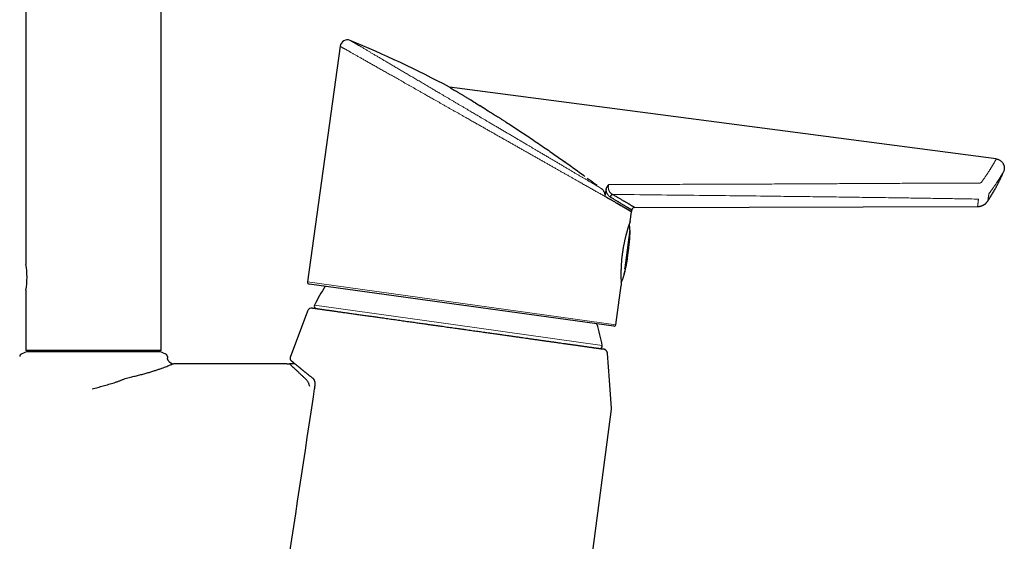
# Model space of a CAD drawing. Header units: millimetres. Extents: x 8 to 850, y 12 to 844.
# Tile 30 of 31: x 568 to 728, y 603 to 688. Entities that reach past the tile are written whole.
import ezdxf

# ---------------------------------------------------------------- set-up
doc = ezdxf.new("R2010")
doc.units = ezdxf.units.MM

msp = doc.modelspace()

# ---------------------------------------------------------------- linework, layer by layer
at = {"color": 7, "linetype": 'Continuous', "lineweight": 30}
for p, q in [((568.86, 795.11), (568.86, 648.16)), ((590.86, 634.16), (590.86, 795.11)), ((619.95, 683.59), (614.65, 645.3)), ((637.72, 676.94), (637.75, 676.93)), ((726.6, 665.28), (637.72, 676.94)), ((637.75, 676.93), (637.75, 676.93)), ((727.79, 663.21), (727.79, 663.21)), ((663.22, 659.07), (662.96, 659.21)), ((663.22, 659.07), (662.96, 659.21)), ((663.22, 659.07), (663.22, 659.07)), ((725.22, 658.45), (725.22, 658.45)), ((667.09, 655.15), (667.31, 656.72)), ((667.31, 656.72), (667.35, 656.99)), ((667.84, 657.42), (723.56, 657.56)), ((568.86, 643.96), (568.86, 634.16)), ((664.43, 638.11), (614.9, 644.96)), ((664.77, 638.36), (665.65, 644.75)), ((614.62, 640.55), (611.82, 633.02)), ((569.06, 634.02), (568.09, 633.57)), ((590.86, 634.16), (568.86, 634.16)), ((591.63, 633.57), (590.66, 634.02)), ((591.86, 633.21), (591.86, 632.92)), ((611.82, 633.02), (611.82, 633.01)), ((611.82, 633.01), (611.82, 633.02)), ((601.61, 632.02), (592.86, 632.02)), ((611.29, 632.02), (601.61, 632.02)), ((649.8, 516.38), (664.04, 624.65))]:
    msp.add_line(p, q, dxfattribs=at)
at = {"color": 8, "linetype": 'Continuous', "lineweight": 0}
for p, q in [((666.2, 647.6), (667.06, 653.79)), ((667.06, 652.88), (666.4, 648.12)), ((666.04, 651.29), (665.69, 648.75)), ((666.27, 647.21), (666.23, 646.94)), ((614.65, 645.3), (664.77, 638.36)), ((665.99, 646.07), (666.04, 646.41)), ((615.79, 641.55), (638.34, 638.37)), ((638.34, 638.37), (662.56, 634.96))]:
    msp.add_line(p, q, dxfattribs=at)
at = {"color": 7, "linetype": 'Continuous', "lineweight": 30, "flags": 128}
for points in [[(664.05, 624.75), (663.72, 629.37), (663.41, 633.68)], [(611.29, 632.02), (611.5, 632.02), (611.64, 632.02), (611.7, 632.02)]]:
    msp.add_lwpolyline(points, dxfattribs=at)
at = {"color": 7, "linetype": 'Continuous', "lineweight": 30}
for centre, radius, start, end in [((621.14, 683.43), 1.2, 67.5028, 172.1244), ((664.37, 658.98), 0.559, 102.7658, 166.4768), ((667.84, 656.92), 0.5, 90.2227, 172.0731), ((557.98, 646.06), 11.08, 349.0885, 10.921), ((614.94, 645.26), 0.3, 172.1162, 262.1162), ((638.12, 630.76), 24.8, 146.0781, 154.2021), ((615.37, 640.28), 0.8, 81.98, 159.6495), ((616.15, 641.38), 0.4, 154.2021, 261.98), ((638.12, 630.76), 24.8, 9.7579, 18.1543), ((664.47, 638.4), 0.3, 262.1162, 352.1162), ((662.17, 634.89), 0.4, 261.98, 9.7579)]:
    msp.add_arc(centre, radius, start, end, dxfattribs=at)
msp.add_ellipse((563.35, 534.09), major_axis=(150.35, -88.15), ratio=0.92388, start_param=1.617289, end_param=1.719655, dxfattribs=at)
at = {"color": 8, "linetype": 'Continuous', "lineweight": 0}
for points, knots in [([(663.9, 658.68), (663.85, 658.71), (663.72, 658.78), (663.51, 658.9), (663.28, 659.03), (663.05, 659.16), (662.81, 659.3), (662.57, 659.44), (662.32, 659.58), (662.06, 659.72), (661.8, 659.87), (661.53, 660.02), (661.26, 660.18), (660.98, 660.34), (660.7, 660.5), (660.41, 660.66), (660.12, 660.82), (659.82, 660.99), (659.52, 661.16), (659.21, 661.34), (658.93, 661.5), (658.66, 661.65), (658.42, 661.79), (658.18, 661.92), (657.87, 662.1), (657.5, 662.31), (657.05, 662.56), (656.59, 662.82), (656.13, 663.09), (655.66, 663.35), (655.19, 663.62), (654.7, 663.89), (654.22, 664.17), (653.72, 664.45), (653.23, 664.73), (652.72, 665.02), (652.22, 665.3), (651.7, 665.59), (651.19, 665.89), (650.67, 666.18), (650.15, 666.48), (649.63, 666.77), (649.11, 667.06), (648.6, 667.36), (648.08, 667.65), (647.55, 667.95), (647.03, 668.25), (646.5, 668.54), (645.97, 668.84), (645.44, 669.14), (644.91, 669.45), (644.37, 669.75), (643.84, 670.05), (643.31, 670.35), (642.77, 670.66), (642.24, 670.96), (641.77, 671.22), (641.37, 671.45), (641.04, 671.64), (640.71, 671.83), (640.34, 672.04), (639.94, 672.26), (639.49, 672.51), (639.06, 672.76), (638.62, 673.01), (638.18, 673.26), (637.74, 673.51), (637.31, 673.75), (636.88, 674), (636.45, 674.24), (636.02, 674.49), (635.59, 674.73), (635.2, 674.95), (634.85, 675.15), (634.53, 675.33), (634.22, 675.51), (633.86, 675.7), (633.48, 675.92), (633.05, 676.16), (632.63, 676.4), (632.22, 676.64), (631.81, 676.87), (631.4, 677.1), (630.99, 677.33), (630.59, 677.56), (630.19, 677.79), (629.8, 678.01), (629.41, 678.23), (629.03, 678.44), (628.65, 678.66), (628.28, 678.87), (627.91, 679.08), (627.56, 679.28), (627.22, 679.47), (626.89, 679.66), (626.57, 679.84), (626.25, 680.02), (625.94, 680.2), (625.63, 680.37), (625.33, 680.54), (625.04, 680.71), (624.75, 680.87), (624.47, 681.03), (624.2, 681.18), (623.93, 681.33), (623.67, 681.48), (623.42, 681.62), (623.18, 681.76), (622.94, 681.89), (622.72, 682.02), (622.5, 682.15), (622.29, 682.26), (622.09, 682.38), (621.9, 682.49), (621.71, 682.59), (621.53, 682.69), (621.37, 682.79), (621.21, 682.88), (621.06, 682.96), (620.92, 683.04), (620.78, 683.12), (620.66, 683.19), (620.55, 683.25), (620.44, 683.31), (620.35, 683.36), (620.26, 683.41), (620.19, 683.45), (620.12, 683.49), (620.07, 683.52), (620.03, 683.55), (619.99, 683.57), (619.97, 683.58), (619.95, 683.59), (619.95, 683.59), (619.95, 683.59)], [0, 0, 0, 0, 0.005214, 0.01179, 0.018366, 0.024942, 0.031536, 0.038132, 0.044726, 0.051337, 0.057949, 0.06456, 0.07119, 0.07782, 0.084449, 0.091094, 0.097739, 0.104384, 0.111047, 0.11771, 0.124373, 0.129381, 0.134389, 0.1394, 0.144411, 0.153383, 0.16236, 0.171353, 0.180346, 0.189357, 0.198369, 0.207399, 0.216429, 0.225476, 0.234524, 0.24359, 0.252657, 0.26174, 0.270824, 0.279923, 0.289026, 0.297875, 0.306727, 0.315594, 0.32446, 0.333342, 0.342224, 0.351123, 0.360021, 0.368935, 0.37785, 0.38678, 0.395711, 0.404657, 0.413603, 0.422564, 0.431528, 0.437103, 0.442679, 0.448258, 0.453837, 0.461293, 0.46875, 0.476207, 0.483684, 0.491162, 0.498639, 0.506138, 0.513637, 0.521136, 0.528656, 0.536177, 0.543698, 0.549353, 0.555008, 0.560667, 0.566327, 0.574091, 0.581856, 0.589622, 0.597386, 0.605195, 0.613006, 0.620818, 0.628627, 0.636485, 0.644344, 0.652203, 0.66006, 0.667968, 0.675878, 0.683788, 0.691695, 0.69912, 0.706546, 0.713971, 0.721396, 0.728866, 0.736337, 0.743808, 0.751278, 0.758796, 0.766316, 0.773835, 0.781353, 0.788921, 0.796492, 0.804062, 0.81163, 0.819077, 0.826526, 0.833974, 0.841421, 0.84892, 0.856421, 0.863922, 0.871422, 0.878976, 0.886532, 0.894088, 0.901643, 0.909254, 0.916868, 0.924482, 0.932094, 0.939695, 0.947298, 0.954901, 0.962502, 0.970164, 0.977827, 0.985491, 0.993153, 1, 1, 1, 1]), ([(621.6, 684.53), (621.6, 684.53), (621.6, 684.54), (621.6, 684.53), (621.61, 684.53), (621.62, 684.52), (621.64, 684.51), (621.66, 684.5), (621.69, 684.48), (621.73, 684.45), (621.78, 684.42), (621.84, 684.39), (621.91, 684.35), (621.98, 684.31), (622.05, 684.27), (622.12, 684.22), (622.21, 684.18), (622.3, 684.12), (622.42, 684.05), (622.55, 683.97), (622.7, 683.88), (622.86, 683.79), (623.02, 683.69), (623.2, 683.59), (623.38, 683.48), (623.58, 683.37), (623.78, 683.25), (624, 683.12), (624.22, 682.99), (624.44, 682.86), (624.65, 682.73), (624.86, 682.61), (625.07, 682.49), (625.28, 682.36), (625.5, 682.23), (625.73, 682.1), (625.96, 681.96), (626.2, 681.82), (626.44, 681.68), (626.69, 681.53), (626.94, 681.38), (627.2, 681.23), (627.47, 681.07), (627.74, 680.92), (628.01, 680.75), (628.29, 680.59), (628.57, 680.42), (628.86, 680.25), (629.16, 680.07), (629.47, 679.89), (629.78, 679.71), (630.1, 679.52), (630.42, 679.34), (630.74, 679.14), (631.07, 678.95), (631.4, 678.75), (631.74, 678.56), (632.08, 678.36), (632.42, 678.15), (632.77, 677.95), (633.12, 677.74), (633.48, 677.53), (633.84, 677.32), (634.2, 677.1), (634.57, 676.89), (634.91, 676.69), (635.23, 676.5), (635.53, 676.32), (635.82, 676.15), (636.16, 675.95), (636.53, 675.74), (636.93, 675.5), (637.34, 675.26), (637.75, 675.01), (638.16, 674.77), (638.57, 674.53), (638.99, 674.28), (639.41, 674.03), (639.83, 673.79), (640.25, 673.54), (640.68, 673.29), (641.07, 673.06), (641.43, 672.85), (641.75, 672.66), (642.07, 672.47), (642.42, 672.26), (642.79, 672.04), (643.2, 671.8), (643.6, 671.57), (644.05, 671.3), (644.54, 671.01), (645.08, 670.69), (645.62, 670.37), (646.16, 670.05), (646.7, 669.74), (647.24, 669.42), (647.78, 669.1), (648.32, 668.78), (648.86, 668.47), (649.39, 668.15), (649.93, 667.84), (650.41, 667.55), (650.85, 667.29), (651.24, 667.06), (651.63, 666.83), (652.07, 666.57), (652.54, 666.3), (653.05, 665.99), (653.56, 665.69), (654.06, 665.4), (654.56, 665.1), (655.06, 664.81), (655.55, 664.52), (656.03, 664.24), (656.51, 663.95), (656.99, 663.68), (657.45, 663.4), (657.9, 663.13), (658.34, 662.88), (658.76, 662.63), (659.17, 662.39), (659.56, 662.16), (659.96, 661.93), (660.33, 661.7), (660.7, 661.49), (661.05, 661.28), (661.39, 661.08), (661.73, 660.88), (662.05, 660.69), (662.26, 660.57), (662.36, 660.51)], [0, 0, 0, 0, 0.000021, 0.007087, 0.012334, 0.01758, 0.02283, 0.028081, 0.035104, 0.042127, 0.049149, 0.056197, 0.063245, 0.070293, 0.07648, 0.082667, 0.088861, 0.095056, 0.10334, 0.111624, 0.119908, 0.128232, 0.136557, 0.14488, 0.153227, 0.161575, 0.169921, 0.178307, 0.186693, 0.195079, 0.201939, 0.2088, 0.21566, 0.22254, 0.229422, 0.236302, 0.243206, 0.25011, 0.257014, 0.263937, 0.270862, 0.277785, 0.284731, 0.291678, 0.298624, 0.305589, 0.312555, 0.319521, 0.326707, 0.333894, 0.341081, 0.348288, 0.355495, 0.362702, 0.369931, 0.377162, 0.384391, 0.391641, 0.398891, 0.40614, 0.413412, 0.420684, 0.427956, 0.435247, 0.442538, 0.449829, 0.455628, 0.461428, 0.467231, 0.473034, 0.480793, 0.488553, 0.496311, 0.504092, 0.511874, 0.519655, 0.527461, 0.535267, 0.543073, 0.550901, 0.55873, 0.566558, 0.572445, 0.578331, 0.584222, 0.590113, 0.597464, 0.604814, 0.612172, 0.61953, 0.629376, 0.639223, 0.649068, 0.658957, 0.668848, 0.678737, 0.688666, 0.698597, 0.708527, 0.718502, 0.728478, 0.738453, 0.745898, 0.753342, 0.760796, 0.76825, 0.778226, 0.788204, 0.79818, 0.808205, 0.818231, 0.828256, 0.838328, 0.848401, 0.858472, 0.868597, 0.878723, 0.888848, 0.898455, 0.908068, 0.917501, 0.926934, 0.936388, 0.945841, 0.954915, 0.96399, 0.973083, 0.982177, 0.991086, 1, 1, 1, 1]), ([(724.23, 661.56), (724.28, 661.62), (724.36, 661.74), (724.49, 661.92), (724.61, 662.1), (724.73, 662.27), (724.85, 662.44), (724.96, 662.6), (725.06, 662.76), (725.16, 662.9), (725.25, 663.05), (725.34, 663.19), (725.43, 663.32), (725.52, 663.45), (725.6, 663.58), (725.68, 663.71), (725.75, 663.83), (725.82, 663.95), (725.89, 664.06), (725.96, 664.17), (726.02, 664.27), (726.08, 664.37), (726.14, 664.47), (726.19, 664.56), (726.24, 664.65), (726.29, 664.73), (726.33, 664.8), (726.37, 664.87), (726.41, 664.94), (726.44, 665), (726.47, 665.05), (726.5, 665.1), (726.52, 665.14), (726.54, 665.18), (726.56, 665.21), (726.58, 665.24), (726.59, 665.26), (726.6, 665.27), (726.6, 665.28), (726.6, 665.28), (726.6, 665.28), (726.6, 665.28)], [0, 0, 0, 0, 0.027823, 0.055656, 0.083522, 0.111388, 0.139297, 0.167207, 0.192791, 0.218375, 0.243995, 0.269614, 0.295338, 0.321061, 0.346821, 0.372582, 0.398476, 0.42437, 0.450304, 0.476238, 0.50228, 0.528323, 0.554407, 0.580492, 0.606471, 0.632461, 0.658412, 0.684362, 0.710358, 0.736353, 0.762404, 0.788456, 0.814553, 0.840651, 0.867091, 0.89353, 0.920019, 0.946507, 0.973245, 0.999995, 1, 1, 1, 1]), ([(727.79, 663.21), (727.79, 663.21), (727.79, 663.21), (727.78, 663.2), (727.78, 663.19), (727.77, 663.18), (727.76, 663.16), (727.74, 663.13), (727.72, 663.1), (727.71, 663.07), (727.68, 663.03), (727.66, 662.99), (727.63, 662.95), (727.6, 662.9), (727.57, 662.85), (727.54, 662.79), (727.5, 662.73), (727.46, 662.66), (727.42, 662.6), (727.37, 662.51), (727.3, 662.41), (727.22, 662.29), (727.14, 662.15), (727.05, 662.01), (726.96, 661.87), (726.86, 661.71), (726.75, 661.55), (726.64, 661.39), (726.53, 661.21), (726.4, 661.03), (726.28, 660.84), (726.13, 660.64), (725.97, 660.41), (725.79, 660.16), (725.61, 659.9), (725.48, 659.72), (725.41, 659.63)], [0, 0, 0, 0, 0.023255, 0.04652, 0.069723, 0.092927, 0.116168, 0.139409, 0.162449, 0.185489, 0.208565, 0.231641, 0.254481, 0.27732, 0.300193, 0.323067, 0.345795, 0.368524, 0.391284, 0.414045, 0.448401, 0.482757, 0.517217, 0.551677, 0.586238, 0.6208, 0.655458, 0.690116, 0.72487, 0.759624, 0.794469, 0.829315, 0.871928, 0.91458, 0.957271, 1, 1, 1, 1]), ([(663.61, 661.14), (663.6, 661.11), (663.58, 661.04), (663.56, 660.95), (663.55, 660.85), (663.54, 660.76), (663.54, 660.67), (663.54, 660.59), (663.55, 660.51), (663.56, 660.42), (663.59, 660.32), (663.61, 660.23), (663.65, 660.13), (663.7, 660.04), (663.75, 659.95), (663.81, 659.87), (663.88, 659.78), (663.96, 659.71), (664.05, 659.63), (664.14, 659.57), (664.21, 659.54), (664.24, 659.53)], [0, 0, 0, 0, 0.045649, 0.09168, 0.131502, 0.171614, 0.212664, 0.254044, 0.281769, 0.328719, 0.376103, 0.424753, 0.473789, 0.531158, 0.589, 0.64814, 0.707651, 0.779586, 0.852012, 0.925803, 1, 1, 1, 1]), ([(663.61, 661.14), (664.85, 661.14), (667.31, 661.14), (671.01, 661.15), (674.71, 661.16), (678.12, 661.17), (681.24, 661.18), (684.56, 661.19), (688.1, 661.21), (691.77, 661.22), (695.02, 661.24), (698.1, 661.26), (701.08, 661.27), (704.02, 661.29), (706.93, 661.31), (709.85, 661.32), (712.75, 661.33), (715.61, 661.34), (718.4, 661.35), (721.13, 661.36), (722.91, 661.36), (723.81, 661.36)], [0, 0, 0, 0, 0.061369, 0.122737, 0.184106, 0.245475, 0.292605, 0.339735, 0.410431, 0.469345, 0.522369, 0.572448, 0.622527, 0.670812, 0.719096, 0.767753, 0.816409, 0.863595, 0.910781, 0.955391, 1, 1, 1, 1]), ([(723.81, 661.36), (723.81, 661.36), (723.84, 661.36), (723.89, 661.36), (723.95, 661.37), (724, 661.39), (724.06, 661.41), (724.11, 661.44), (724.15, 661.47), (724.19, 661.51), (724.22, 661.54), (724.23, 661.56)], [0, 0, 0, 0, 0.031128, 0.15302, 0.278715, 0.325404, 0.473614, 0.625935, 0.718332, 0.810744, 1, 1, 1, 1]), ([(663.82, 659.11), (663.79, 659.13), (663.74, 659.17), (663.67, 659.23), (663.61, 659.28), (663.56, 659.34), (663.52, 659.4), (663.46, 659.47), (663.41, 659.56), (663.35, 659.67), (663.3, 659.79), (663.26, 659.91), (663.23, 660.02), (663.21, 660.11), (663.19, 660.21), (663.18, 660.28), (663.17, 660.31)], [0, 0, 0, 0, 0.103277, 0.181585, 0.241284, 0.300983, 0.360564, 0.420144, 0.505985, 0.592337, 0.680432, 0.769195, 0.826555, 0.88425, 0.941943, 1, 1, 1, 1]), ([(723.71, 658.76), (722.77, 658.78), (720.88, 658.81), (718.05, 658.86), (715.22, 658.9), (712.07, 658.95), (708.6, 659), (704.82, 659.05), (701.04, 659.1), (697.26, 659.15), (693.48, 659.19), (689.06, 659.25), (684.02, 659.31), (677.89, 659.37), (671.29, 659.45), (666.59, 659.5), (664.24, 659.53)], [0, 0, 0, 0, 0.047689, 0.095379, 0.143069, 0.190759, 0.254359, 0.317959, 0.381559, 0.445138, 0.508717, 0.572295, 0.667666, 0.763037, 0.881518, 1, 1, 1, 1]), ([(725.41, 659.63), (725.4, 659.59), (725.39, 659.51), (725.37, 659.4), (725.36, 659.29), (725.34, 659.18), (725.32, 659.06), (725.3, 658.94), (725.29, 658.84), (725.27, 658.74), (725.26, 658.67), (725.25, 658.6), (725.24, 658.54), (725.23, 658.5), (725.23, 658.47), (725.22, 658.45), (725.22, 658.45), (725.22, 658.45)], [0, 0, 0, 0, 0.051243, 0.102485, 0.153767, 0.20505, 0.277653, 0.350273, 0.422901, 0.495524, 0.568129, 0.640723, 0.713333, 0.785949, 0.85856, 0.931155, 1, 1, 1, 1]), ([(723.56, 657.56), (723.56, 657.56), (723.56, 657.56), (723.57, 657.57), (723.57, 657.59), (723.57, 657.62), (723.58, 657.65), (723.58, 657.7), (723.59, 657.76), (723.6, 657.82), (723.61, 657.9), (723.62, 657.98), (723.63, 658.07), (723.64, 658.17), (723.66, 658.29), (723.68, 658.43), (723.69, 658.59), (723.71, 658.71), (723.71, 658.76)], [0, 0, 0, 0, 0.0283491, 0.092869, 0.1573889, 0.2219652, 0.2865414, 0.348751, 0.4109605, 0.473223, 0.5354854, 0.5962989, 0.6571125, 0.71798, 0.7788475, 0.8525379, 0.926255, 1, 1, 1, 1]), ([(666.04, 646.41), (666.04, 646.42), (666.04, 646.43), (666.05, 646.46), (666.05, 646.49), (666.06, 646.53), (666.07, 646.57), (666.08, 646.61), (666.09, 646.65), (666.11, 646.7), (666.12, 646.75), (666.13, 646.79), (666.14, 646.82), (666.15, 646.85), (666.16, 646.9), (666.17, 646.94), (666.18, 646.97), (666.19, 647), (666.2, 647.03), (666.21, 647.07), (666.22, 647.09), (666.22, 647.12), (666.23, 647.15), (666.24, 647.17), (666.25, 647.19), (666.25, 647.2), (666.26, 647.22), (666.26, 647.24), (666.27, 647.24), (666.27, 647.25), (666.27, 647.25), (666.28, 647.24), (666.27, 647.23), (666.27, 647.21), (666.27, 647.21)], [0, 0, 0, 0, 0.034704, 0.052198, 0.105878, 0.140582, 0.175285, 0.211752, 0.246691, 0.28163, 0.318325, 0.353675, 0.371492, 0.389038, 0.426177, 0.461799, 0.479755, 0.497435, 0.534883, 0.570538, 0.588511, 0.606207, 0.643709, 0.679201, 0.697093, 0.714708, 0.752048, 0.787293, 0.822539, 0.859618, 0.894632, 0.929647, 0.966476, 1, 1, 1, 1]), ([(666.4, 648.12), (666.4, 648.11), (666.39, 648.09), (666.39, 648.04), (666.38, 648), (666.37, 647.94), (666.36, 647.89), (666.35, 647.84), (666.34, 647.8), (666.33, 647.75), (666.32, 647.7), (666.3, 647.65), (666.29, 647.61), (666.28, 647.57), (666.27, 647.54), (666.26, 647.52), (666.26, 647.5), (666.25, 647.48), (666.24, 647.46), (666.23, 647.45), (666.23, 647.44), (666.22, 647.43), (666.21, 647.42), (666.21, 647.42), (666.2, 647.42), (666.2, 647.42), (666.2, 647.43), (666.2, 647.44), (666.19, 647.45), (666.19, 647.47), (666.19, 647.5), (666.2, 647.53), (666.2, 647.56), (666.2, 647.59), (666.2, 647.6)], [0, 0, 0, 0, 0.034865, 0.05244, 0.106362, 0.141227, 0.176092, 0.212742, 0.247694, 0.282647, 0.319377, 0.354536, 0.389695, 0.426637, 0.462044, 0.47989, 0.497465, 0.534672, 0.570284, 0.588234, 0.60591, 0.643346, 0.679008, 0.696984, 0.714684, 0.752196, 0.787669, 0.805551, 0.823156, 0.86049, 0.895572, 0.930654, 0.967578, 1, 1, 1, 1])]:
    msp.add_open_spline(points, degree=3, knots=knots, dxfattribs=at)
at = {"color": 7, "linetype": 'Continuous', "lineweight": 30}
for points, knots in [([(637.75, 676.93), (637.75, 676.93), (637.76, 676.92), (637.77, 676.92), (637.79, 676.91), (637.79, 676.9)], [0, 0, 0, 0, 0.175558, 0.587627, 1, 1, 1, 1]), ([(637.81, 676.89), (637.82, 676.89), (637.86, 676.86), (638.02, 676.76), (638.3, 676.6), (638.64, 676.39), (639.01, 676.17), (639.4, 675.94), (639.74, 675.74), (639.99, 675.58), (640.16, 675.49), (640.33, 675.38), (640.5, 675.28), (640.68, 675.17), (640.87, 675.06), (641.28, 674.81), (641.96, 674.39), (642.95, 673.78), (643.76, 673.28), (644.36, 672.9), (644.7, 672.69), (645.05, 672.47), (645.41, 672.24), (645.78, 672.01), (646.15, 671.77), (646.53, 671.52), (647.1, 671.16), (647.87, 670.66), (648.84, 670.03), (649.85, 669.36), (650.88, 668.68), (651.94, 667.96), (653, 667.24), (654.33, 666.33), (655.92, 665.21), (657.83, 663.86), (659.1, 662.92), (659.75, 662.45)], [0, 0, 0, 0, 0.009692, 0.039294, 0.069209, 0.099818, 0.123342, 0.147587, 0.172677, 0.181337, 0.190109, 0.198998, 0.208006, 0.217138, 0.226397, 0.235786, 0.278213, 0.322765, 0.369646, 0.383932, 0.398439, 0.413172, 0.428134, 0.443329, 0.45876, 0.47443, 0.490342, 0.528628, 0.567806, 0.60791, 0.648973, 0.691024, 0.734091, 0.774555, 0.847922, 0.923039, 1, 1, 1, 1]), ([(637.84, 676.87), (637.84, 676.87), (637.87, 676.85), (638.02, 676.76), (638.3, 676.6), (638.64, 676.39), (639.01, 676.17), (639.4, 675.94), (639.74, 675.74), (639.99, 675.58), (640.16, 675.49), (640.33, 675.38), (640.5, 675.28), (640.68, 675.17), (640.87, 675.06), (641.03, 674.96), (641.14, 674.89), (641.19, 674.86)], [0, 0, 0, 0, 0.002314, 0.129443, 0.257917, 0.389368, 0.490395, 0.594517, 0.702265, 0.739456, 0.777129, 0.815302, 0.85399, 0.893208, 0.932972, 0.973293, 1, 1, 1, 1]), ([(641.82, 674.47), (641.87, 674.45), (642.22, 674.23), (642.95, 673.78), (643.76, 673.28), (644.36, 672.9), (644.7, 672.69), (645.05, 672.47), (645.41, 672.24), (645.78, 672.01), (646.15, 671.77), (646.53, 671.52), (647.1, 671.16), (647.87, 670.66), (648.84, 670.03), (649.85, 669.36), (650.88, 668.68), (651.94, 667.96), (653, 667.24), (654.33, 666.33), (655.56, 665.47), (656.44, 664.84), (656.71, 664.65)], [0, 0, 0, 0, 0.009884, 0.083249, 0.16045, 0.183975, 0.207864, 0.232125, 0.256764, 0.281786, 0.307196, 0.333, 0.359204, 0.42225, 0.486766, 0.552807, 0.620426, 0.689673, 0.760593, 0.827226, 0.948042, 1, 1, 1, 1]), ([(725.22, 658.45), (725.28, 658.54), (725.46, 658.81), (725.75, 659.27), (726.08, 659.82), (726.41, 660.38), (726.71, 660.95), (727.01, 661.51), (727.28, 662.08), (727.55, 662.65), (727.71, 663.03), (727.79, 663.21)], [0, 0, 0, 0, 0.059976, 0.179255, 0.298615, 0.418027, 0.53746, 0.654754, 0.772012, 0.889206, 1, 1, 1, 1]), ([(660.12, 662.18), (660.22, 662.11), (660.53, 661.88), (661.06, 661.48), (661.49, 661.16), (661.71, 661)], [0, 0, 0, 0, 0.176716, 0.588275, 1, 1, 1, 1]), ([(660.12, 662.18), (660.22, 662.11), (660.53, 661.88), (661.06, 661.48), (661.49, 661.16), (661.71, 661)], [0, 0, 0, 0, 0.176715, 0.588275, 1, 1, 1, 1]), ([(663.17, 660.31), (663.18, 660.35), (663.2, 660.43), (663.24, 660.55), (663.29, 660.67), (663.35, 660.77), (663.41, 660.87), (663.47, 660.96), (663.54, 661.05), (663.59, 661.11), (663.61, 661.14), (663.61, 661.14)], [0, 0, 0, 0, 0.129981, 0.259975, 0.393459, 0.526959, 0.642353, 0.757759, 0.874485, 0.991222, 1, 1, 1, 1]), ([(662.36, 660.51), (662.4, 660.48), (662.48, 660.41), (662.59, 660.3), (662.69, 660.19), (662.77, 660.08), (662.83, 659.97), (662.88, 659.87), (662.92, 659.77), (662.95, 659.66), (662.97, 659.55), (662.98, 659.43), (662.98, 659.32), (662.97, 659.25), (662.96, 659.21)], [0, 0, 0, 0, 0.1017122, 0.203826, 0.3058529, 0.4074462, 0.4791273, 0.551037, 0.622899, 0.6945148, 0.7748563, 0.8554152, 0.9356972, 1, 1, 1, 1]), ([(662.36, 660.51), (662.4, 660.48), (662.48, 660.41), (662.59, 660.3), (662.69, 660.19), (662.77, 660.08), (662.83, 659.97), (662.88, 659.87), (662.92, 659.77), (662.95, 659.66), (662.97, 659.55), (662.98, 659.43), (662.98, 659.32), (662.97, 659.25), (662.96, 659.21)], [0, 0, 0, 0, 0.1017122, 0.203826, 0.3058529, 0.4074462, 0.4791273, 0.551037, 0.622899, 0.6945148, 0.7748563, 0.8554152, 0.9356972, 1, 1, 1, 1]), ([(663.17, 660.31), (663.14, 660.13), (663.07, 659.76), (663, 659.4), (662.96, 659.21)], [0, 0, 0, 0, 0.4999956, 1, 1, 1, 1]), ([(664.24, 659.53), (664.33, 659.48), (664.5, 659.38), (664.74, 659.24), (664.97, 659.1), (665.2, 658.97), (665.41, 658.84), (665.62, 658.72), (665.83, 658.6), (666, 658.5), (666.15, 658.41), (666.29, 658.33), (666.42, 658.26), (666.55, 658.18), (666.69, 658.09), (666.84, 658.01), (666.98, 657.93), (667.11, 657.85), (667.22, 657.78), (667.33, 657.72), (667.43, 657.66), (667.52, 657.61), (667.59, 657.57), (667.66, 657.53), (667.72, 657.49), (667.76, 657.47), (667.8, 657.45), (667.83, 657.43), (667.84, 657.42), (667.84, 657.42), (667.84, 657.42)], [0, 0, 0, 0, 0.036758, 0.073517, 0.110341, 0.147165, 0.184057, 0.220948, 0.257908, 0.294869, 0.322567, 0.350265, 0.377993, 0.405721, 0.442822, 0.479928, 0.517029, 0.554297, 0.591569, 0.628836, 0.66626, 0.703689, 0.741112, 0.778711, 0.816315, 0.853914, 0.892168, 0.930443, 0.968004, 1, 1, 1, 1]), ([(663.9, 658.68), (663.85, 658.71), (663.74, 658.77), (663.57, 658.87), (663.4, 658.97), (663.28, 659.03), (663.22, 659.07)], [0, 0, 0, 0, 0.249883, 0.499812, 0.749883, 1, 1, 1, 1]), ([(663.22, 659.07), (663.31, 659.02), (663.47, 658.93), (663.7, 658.8), (663.84, 658.72), (663.91, 658.68), (663.91, 658.68)], [0, 0, 0, 0, 0.367929, 0.683939, 0.999971, 1, 1, 1, 1]), ([(667.35, 656.99), (667.35, 656.99), (667.35, 656.99), (667.34, 656.99), (667.33, 657), (667.3, 657.02), (667.27, 657.04), (667.24, 657.06), (667.2, 657.08), (667.16, 657.11), (667.1, 657.14), (667.03, 657.18), (666.95, 657.23), (666.85, 657.29), (666.75, 657.35), (666.64, 657.42), (666.51, 657.49), (666.38, 657.57), (666.23, 657.66), (666.08, 657.75), (665.92, 657.85), (665.74, 657.96), (665.58, 658.05), (665.44, 658.14), (665.31, 658.22), (665.18, 658.3), (665.03, 658.39), (664.86, 658.49), (664.66, 658.61), (664.46, 658.73), (664.26, 658.85), (664.04, 658.98), (663.9, 659.07), (663.82, 659.11)], [0, 0, 0, 0, 0.010981, 0.045093, 0.079206, 0.112591, 0.145989, 0.17368, 0.20137, 0.229092, 0.256814, 0.293912, 0.331015, 0.368113, 0.405379, 0.442649, 0.479914, 0.517333, 0.554755, 0.592174, 0.629758, 0.667347, 0.704932, 0.729432, 0.753932, 0.778452, 0.802972, 0.835757, 0.868544, 0.901329, 0.934219, 0.967111, 1, 1, 1, 1]), ([(664.88, 658.12), (664.8, 658.16), (664.65, 658.25), (664.41, 658.39), (664.16, 658.53), (663.99, 658.63), (663.9, 658.68)], [0, 0, 0, 0, 0.24969, 0.499504, 0.74969, 1, 1, 1, 1]), ([(666.2, 657.36), (666.14, 657.39), (666.05, 657.45), (665.9, 657.53), (665.77, 657.61), (665.64, 657.69), (665.49, 657.77), (665.35, 657.85), (665.2, 657.94), (665.04, 658.03), (664.93, 658.09), (664.88, 658.12)], [0, 0, 0, 0, 0.159934, 0.264653, 0.369372, 0.474207, 0.579042, 0.684224, 0.789406, 0.894703, 1, 1, 1, 1]), ([(664.88, 658.12), (664.94, 658.08), (665.08, 658.01), (665.26, 657.9), (665.44, 657.8), (665.61, 657.7), (665.77, 657.61), (665.92, 657.52), (666.07, 657.44), (666.16, 657.39), (666.2, 657.36)], [0, 0, 0, 0, 0.127514, 0.255028, 0.382747, 0.510466, 0.632757, 0.755048, 0.877524, 1, 1, 1, 1]), ([(723.56, 657.56), (723.59, 657.56), (723.65, 657.56), (723.73, 657.57), (723.82, 657.57), (723.9, 657.59), (723.99, 657.6), (724.07, 657.62), (724.15, 657.65), (724.23, 657.67), (724.31, 657.7), (724.39, 657.74), (724.46, 657.77), (724.53, 657.81), (724.6, 657.85), (724.67, 657.9), (724.74, 657.94), (724.8, 657.99), (724.87, 658.04), (724.93, 658.1), (724.98, 658.15), (725.04, 658.21), (725.09, 658.27), (725.14, 658.33), (725.18, 658.39), (725.21, 658.43), (725.22, 658.45)], [0, 0, 0, 0, 0.042825, 0.086719, 0.130446, 0.174005, 0.217396, 0.260616, 0.303661, 0.346529, 0.389216, 0.431716, 0.474024, 0.516132, 0.558032, 0.599717, 0.641174, 0.682392, 0.723356, 0.764052, 0.80446, 0.84456, 0.884326, 0.92373, 0.962737, 1, 1, 1, 1]), ([(667.31, 656.72), (667.31, 656.72), (667.31, 656.72), (667.29, 656.73), (667.26, 656.75), (667.22, 656.77), (667.16, 656.81), (667.09, 656.85), (667.01, 656.89), (666.91, 656.95), (666.8, 657.01), (666.67, 657.09), (666.53, 657.17), (666.38, 657.26), (666.26, 657.33), (666.2, 657.36)], [0, 0, 0, 0, 0.056321, 0.133698, 0.211126, 0.288708, 0.366341, 0.444339, 0.522388, 0.599347, 0.676356, 0.757125, 0.837951, 0.918947, 1, 1, 1, 1]), ([(666.2, 657.36), (666.24, 657.34), (666.32, 657.29), (666.43, 657.23), (666.54, 657.16), (666.64, 657.11), (666.73, 657.05), (666.82, 657), (666.91, 656.95), (666.99, 656.91), (667.06, 656.87), (667.12, 656.83), (667.18, 656.8), (667.22, 656.77), (667.26, 656.75), (667.29, 656.74), (667.3, 656.73), (667.31, 656.72), (667.31, 656.72), (667.31, 656.72)], [0, 0, 0, 0, 0.05409, 0.110669, 0.167252, 0.22383, 0.280584, 0.337343, 0.394098, 0.459013, 0.523928, 0.588962, 0.653997, 0.716861, 0.779724, 0.842697, 0.905671, 0.952829, 1, 1, 1, 1]), ([(667.09, 655.15), (667.09, 655.15), (667.09, 655.15), (667.08, 655.12), (667.07, 655.08), (667.05, 655.03), (667.03, 654.96), (667, 654.88), (666.97, 654.8), (666.95, 654.72), (666.92, 654.63), (666.88, 654.54), (666.85, 654.43), (666.81, 654.32), (666.77, 654.2), (666.74, 654.08), (666.7, 653.97), (666.67, 653.85), (666.63, 653.74), (666.6, 653.62), (666.56, 653.49), (666.53, 653.36), (666.49, 653.23), (666.45, 653.1), (666.41, 652.96), (666.37, 652.79), (666.32, 652.6), (666.27, 652.38), (666.22, 652.15), (666.17, 651.92), (666.12, 651.69), (666.07, 651.45), (666.02, 651.2), (665.97, 650.93), (665.92, 650.64), (665.88, 650.35), (665.84, 650.11), (665.81, 649.92), (665.79, 649.77), (665.78, 649.62), (665.76, 649.45), (665.73, 649.26), (665.71, 649.05), (665.69, 648.84), (665.68, 648.63), (665.66, 648.43), (665.65, 648.22), (665.63, 648.02), (665.62, 647.82), (665.61, 647.62), (665.61, 647.43), (665.6, 647.25), (665.6, 647.06), (665.59, 646.88), (665.59, 646.71), (665.59, 646.54), (665.59, 646.36), (665.59, 646.17), (665.6, 645.97), (665.6, 645.79), (665.61, 645.62), (665.61, 645.49), (665.62, 645.39), (665.62, 645.3), (665.63, 645.19), (665.63, 645.1), (665.64, 645.03), (665.64, 644.98), (665.64, 644.94), (665.64, 644.9), (665.65, 644.87), (665.65, 644.84), (665.65, 644.81), (665.65, 644.79), (665.65, 644.76), (665.65, 644.75), (665.65, 644.75), (665.65, 644.75)], [0, 0, 0, 0, 0.017492, 0.035039, 0.052649, 0.070315, 0.088045, 0.105831, 0.118903, 0.131998, 0.145173, 0.158347, 0.171613, 0.184879, 0.198227, 0.211597, 0.222237, 0.232889, 0.243563, 0.254238, 0.264961, 0.275683, 0.286424, 0.297166, 0.307956, 0.318746, 0.334332, 0.349957, 0.365438, 0.380956, 0.396284, 0.411649, 0.426949, 0.444576, 0.46226, 0.480008, 0.497813, 0.50675, 0.515686, 0.524653, 0.533619, 0.546585, 0.559575, 0.572644, 0.585713, 0.598874, 0.612035, 0.625278, 0.638544, 0.651609, 0.664696, 0.677861, 0.691027, 0.704283, 0.717539, 0.730875, 0.744235, 0.762046, 0.779912, 0.797841, 0.815826, 0.833874, 0.842929, 0.851983, 0.86982, 0.887714, 0.896694, 0.905675, 0.914684, 0.923694, 0.932737, 0.94178, 0.950853, 0.959927, 0.977443, 0.995016, 1, 1, 1, 1]), ([(667.06, 653.79), (667.06, 653.82), (667.06, 653.9), (667.05, 654.03), (667.03, 654.19), (667.01, 654.33), (666.98, 654.46), (666.96, 654.57), (666.94, 654.64), (666.93, 654.66)], [0, 0, 0, 0, 0.0904549, 0.2781769, 0.4524211, 0.6134136, 0.761446, 0.8968991, 1, 1, 1, 1]), ([(667.06, 652.88), (667.06, 652.94), (667.07, 653.08), (667.07, 653.28), (667.07, 653.49), (667.07, 653.66), (667.06, 653.76), (667.06, 653.79)], [0, 0, 0, 0, 0.2011952, 0.4457448, 0.6758886, 0.8917206, 1, 1, 1, 1]), ([(666.76, 649.9), (666.78, 650.03), (666.82, 650.28), (666.86, 650.66), (666.9, 651.02), (666.94, 651.37), (666.97, 651.7), (667, 652.02), (667.03, 652.31), (667.04, 652.58), (667.05, 652.77), (667.06, 652.87), (667.06, 652.88)], [0, 0, 0, 0, 0.131984, 0.258657, 0.38002, 0.496079, 0.606839, 0.712308, 0.812495, 0.899704, 0.982497, 1, 1, 1, 1]), ([(666.24, 646.95), (666.25, 646.99), (666.28, 647.13), (666.33, 647.36), (666.39, 647.64), (666.45, 647.94), (666.5, 648.24), (666.55, 648.54), (666.61, 648.86), (666.66, 649.2), (666.71, 649.54), (666.75, 649.78), (666.76, 649.9)], [0, 0, 0, 0, 0.0459275, 0.1383297, 0.2360003, 0.3389533, 0.4379767, 0.5414547, 0.6493925, 0.7617941, 0.8786625, 1, 1, 1, 1]), ([(665.99, 646.07), (666, 646.1), (666.04, 646.2), (666.09, 646.37), (666.15, 646.59), (666.2, 646.79), (666.23, 646.9), (666.23, 646.94)], [0, 0, 0, 0, 0.1082796, 0.3444404, 0.5976444, 0.8680102, 1, 1, 1, 1]), ([(665.62, 645.27), (665.64, 645.29), (665.68, 645.35), (665.74, 645.45), (665.8, 645.57), (665.85, 645.7), (665.91, 645.84), (665.96, 645.97), (665.98, 646.04), (665.99, 646.07)], [0, 0, 0, 0, 0.103041, 0.238503, 0.386545, 0.547549, 0.721804, 0.909539, 1, 1, 1, 1]), ([(615.48, 641.07), (615.48, 641.07), (615.48, 641.07), (615.49, 641.07), (615.5, 641.06), (615.54, 641.06), (615.58, 641.05), (615.64, 641.05), (615.7, 641.04), (615.78, 641.03), (615.87, 641.01), (615.97, 641), (616.08, 640.98), (616.21, 640.97), (616.34, 640.95), (616.49, 640.93), (616.64, 640.9), (616.81, 640.88), (617, 640.85), (617.2, 640.83), (617.41, 640.8), (617.63, 640.76), (617.86, 640.73), (618.1, 640.7), (618.34, 640.67), (618.59, 640.63), (618.85, 640.59), (619.12, 640.55), (619.4, 640.52), (619.69, 640.47), (619.99, 640.43), (620.3, 640.39), (620.62, 640.34), (620.96, 640.3), (621.31, 640.25), (621.67, 640.2), (622.04, 640.14), (622.42, 640.09), (622.79, 640.04), (623.18, 639.98), (623.57, 639.93), (623.97, 639.87), (624.35, 639.82), (624.72, 639.77), (625.07, 639.72), (625.43, 639.67), (625.78, 639.62), (626.14, 639.57), (626.54, 639.51), (626.97, 639.45), (627.45, 639.38), (627.93, 639.31), (628.42, 639.25), (628.9, 639.18), (629.39, 639.11), (629.87, 639.04), (630.35, 638.97), (630.84, 638.9), (631.31, 638.84), (631.76, 638.77), (632.18, 638.72), (632.6, 638.66), (633.02, 638.6), (633.44, 638.54), (633.9, 638.47), (634.4, 638.4), (634.94, 638.33), (635.49, 638.25), (636.03, 638.17), (636.57, 638.1), (637.09, 638.02), (637.59, 637.95), (638.09, 637.88), (638.6, 637.81), (638.93, 637.76), (639.1, 637.74)], [0, 0, 0, 0, 0.00105, 0.015705, 0.030365, 0.045027, 0.059687, 0.074342, 0.08833, 0.102323, 0.116318, 0.130311, 0.144299, 0.158288, 0.172281, 0.186276, 0.200269, 0.214258, 0.228977, 0.243703, 0.258431, 0.273157, 0.287877, 0.301764, 0.315655, 0.329548, 0.343439, 0.357325, 0.371211, 0.385102, 0.398994, 0.412885, 0.426771, 0.441347, 0.455929, 0.470513, 0.485095, 0.499671, 0.51381, 0.527953, 0.542098, 0.556242, 0.57038, 0.582255, 0.59413, 0.606005, 0.617699, 0.629395, 0.64109, 0.655949, 0.670814, 0.685682, 0.700547, 0.715406, 0.729581, 0.743761, 0.757943, 0.772124, 0.786299, 0.798207, 0.810117, 0.822026, 0.833748, 0.845471, 0.857193, 0.872115, 0.887043, 0.901973, 0.916901, 0.931823, 0.945455, 0.959092, 0.972731, 0.986368, 1, 1, 1, 1]), ([(639.1, 637.74), (639.28, 637.71), (639.63, 637.67), (640.15, 637.59), (640.65, 637.52), (641.13, 637.45), (641.62, 637.38), (642.09, 637.32), (642.54, 637.26), (642.96, 637.2), (643.39, 637.14), (643.81, 637.08), (644.21, 637.02), (644.61, 636.96), (645.01, 636.91), (645.4, 636.85), (645.78, 636.8), (646.15, 636.75), (646.53, 636.69), (646.91, 636.64), (647.3, 636.58), (647.68, 636.53), (648.04, 636.48), (648.38, 636.43), (648.71, 636.39), (649.11, 636.33), (649.58, 636.26), (650.03, 636.2), (650.4, 636.15), (650.69, 636.11), (650.97, 636.07), (651.27, 636.02), (651.59, 635.98), (651.91, 635.93), (652.24, 635.89), (652.56, 635.84), (652.88, 635.8), (653.19, 635.75), (653.51, 635.71), (653.83, 635.67), (654.15, 635.62), (654.46, 635.58), (654.75, 635.53), (655.03, 635.5), (655.3, 635.46), (655.62, 635.41), (655.98, 635.36), (656.33, 635.31), (656.62, 635.27), (656.84, 635.24), (657.06, 635.21), (657.28, 635.18), (657.52, 635.15), (657.76, 635.11), (658, 635.08), (658.23, 635.05), (658.46, 635.01), (658.68, 634.98), (658.9, 634.95), (659.12, 634.92), (659.34, 634.89), (659.55, 634.86), (659.74, 634.83), (659.92, 634.81), (660.09, 634.78), (660.3, 634.75), (660.53, 634.72), (660.74, 634.69), (660.9, 634.67), (661.03, 634.65), (661.15, 634.63), (661.28, 634.62), (661.41, 634.6), (661.53, 634.58), (661.65, 634.56), (661.77, 634.55), (661.88, 634.53), (661.98, 634.52), (662.08, 634.5), (662.18, 634.49), (662.28, 634.47), (662.38, 634.46), (662.47, 634.45), (662.54, 634.44), (662.59, 634.43), (662.63, 634.43), (662.66, 634.42), (662.69, 634.42), (662.71, 634.41), (662.72, 634.41), (662.72, 634.41), (662.72, 634.41)], [0, 0, 0, 0, 0.014269, 0.028545, 0.041759, 0.054973, 0.06821, 0.081446, 0.093122, 0.104797, 0.116488, 0.12818, 0.139192, 0.150203, 0.161229, 0.172254, 0.182844, 0.193434, 0.204037, 0.214639, 0.226165, 0.237695, 0.247592, 0.257489, 0.267395, 0.277301, 0.293313, 0.309335, 0.318259, 0.327182, 0.336112, 0.345042, 0.355503, 0.365963, 0.376434, 0.386906, 0.397497, 0.408088, 0.418691, 0.429293, 0.440858, 0.452426, 0.462354, 0.472283, 0.482221, 0.49216, 0.508223, 0.524296, 0.533246, 0.542196, 0.551153, 0.560111, 0.5706, 0.58109, 0.591591, 0.602092, 0.612711, 0.623331, 0.633962, 0.644593, 0.656249, 0.667909, 0.677918, 0.687926, 0.697945, 0.707963, 0.724159, 0.740365, 0.749394, 0.758424, 0.76746, 0.776497, 0.787088, 0.797678, 0.808281, 0.818883, 0.829612, 0.840341, 0.851082, 0.861823, 0.876847, 0.89187, 0.906928, 0.921986, 0.932249, 0.942511, 0.952785, 0.963058, 0.976088, 0.989123, 1, 1, 1, 1]), ([(569.06, 634.02), (569.07, 634.02), (569.09, 634.02), (569.24, 634.02), (569.5, 634.02), (569.86, 634.02), (570.3, 634.02), (570.83, 634.02), (571.45, 634.02), (572.15, 634.02), (572.92, 634.02), (573.75, 634.02), (574.65, 634.02), (575.6, 634.02), (576.59, 634.02), (577.6, 634.02), (578.63, 634.02), (579.32, 634.02), (579.67, 634.02)], [0, 0, 0, 0, 0.062449, 0.124604, 0.187084, 0.250496, 0.313507, 0.375742, 0.43779, 0.500245, 0.56256, 0.624587, 0.686923, 0.750158, 0.813497, 0.875846, 0.937809, 1, 1, 1, 1]), ([(579.67, 634.02), (580.03, 634.02), (580.74, 634.02), (581.8, 634.02), (582.84, 634.02), (583.86, 634.02), (584.85, 634.02), (585.78, 634.02), (586.64, 634.02), (587.44, 634.02), (588.17, 634.02), (588.81, 634.02), (589.36, 634.02), (589.83, 634.02), (590.2, 634.02), (590.47, 634.02), (590.63, 634.02), (590.65, 634.02), (590.66, 634.02)], [0, 0, 0, 0, 0.062137, 0.124062, 0.186417, 0.249836, 0.313065, 0.375382, 0.437404, 0.499758, 0.562144, 0.624162, 0.686433, 0.749575, 0.813028, 0.87549, 0.937598, 1, 1, 1, 1]), ([(663.41, 633.68), (663.41, 633.7), (663.4, 633.74), (663.39, 633.81), (663.37, 633.87), (663.35, 633.94), (663.32, 634), (663.28, 634.06), (663.24, 634.11), (663.2, 634.16), (663.15, 634.21), (663.1, 634.25), (663.04, 634.29), (662.99, 634.33), (662.92, 634.36), (662.86, 634.38), (662.79, 634.4), (662.75, 634.41), (662.72, 634.41)], [0, 0, 0, 0, 0.060946, 0.122315, 0.185019, 0.248184, 0.30935, 0.371057, 0.433202, 0.496367, 0.557534, 0.619129, 0.681386, 0.744551, 0.807455, 0.870824, 0.934916, 1, 1, 1, 1]), ([(591.89, 632.76), (591.88, 632.77), (591.87, 632.81), (591.86, 632.87), (591.86, 632.9), (591.86, 632.92)], [0, 0, 0, 0, 0.305473, 0.646068, 1, 1, 1, 1]), ([(591.89, 632.76), (591.89, 632.75), (591.9, 632.72), (591.92, 632.66), (591.95, 632.59), (592, 632.52), (592.05, 632.45), (592.11, 632.38), (592.18, 632.31), (592.26, 632.25), (592.34, 632.19), (592.43, 632.14), (592.52, 632.09), (592.59, 632.07), (592.63, 632.06), (592.64, 632.06)], [0, 0, 0, 0, 0.021022, 0.094461, 0.168665, 0.244893, 0.321672, 0.413447, 0.5059, 0.600314, 0.695348, 0.788645, 0.882595, 0.978933, 1, 1, 1, 1]), ([(611.82, 633.02), (611.82, 633.01), (611.82, 633), (611.81, 632.97), (611.8, 632.93), (611.8, 632.9), (611.8, 632.86), (611.8, 632.83), (611.81, 632.79), (611.82, 632.76), (611.83, 632.73), (611.84, 632.71), (611.85, 632.68), (611.86, 632.66), (611.87, 632.65), (611.88, 632.63), (611.89, 632.62), (611.9, 632.61), (611.91, 632.6), (611.92, 632.59), (611.93, 632.58), (611.94, 632.57), (611.94, 632.57), (611.95, 632.56), (611.95, 632.56), (611.96, 632.56), (611.96, 632.55), (611.97, 632.55), (611.97, 632.54), (611.98, 632.54), (611.98, 632.54), (611.99, 632.53), (612, 632.52), (612.01, 632.51), (612.03, 632.49), (612.06, 632.47), (612.08, 632.45), (612.12, 632.42), (612.15, 632.4), (612.19, 632.37), (612.23, 632.33), (612.27, 632.3), (612.31, 632.26), (612.36, 632.22), (612.41, 632.18), (612.47, 632.13), (612.52, 632.08), (612.58, 632.03), (612.65, 631.98), (612.71, 631.93), (612.78, 631.87), (612.85, 631.81), (612.93, 631.75), (613, 631.69), (613.09, 631.62), (613.17, 631.55), (613.25, 631.48), (613.34, 631.41), (613.44, 631.33), (613.53, 631.25), (613.63, 631.17), (613.73, 631.09), (613.84, 631), (613.94, 630.91), (614.05, 630.82), (614.17, 630.73), (614.28, 630.64), (614.4, 630.54), (614.51, 630.45), (614.61, 630.37), (614.69, 630.3), (614.79, 630.22), (614.9, 630.13), (615.03, 630.03), (615.17, 629.94), (615.29, 629.84), (615.37, 629.78), (615.41, 629.76)], [0, 0, 0, 0, 0.00078, 0.003467, 0.006105, 0.008698, 0.011243, 0.013738, 0.016178, 0.018553, 0.02085, 0.023055, 0.025164, 0.027189, 0.029161, 0.031127, 0.033133, 0.035234, 0.037498, 0.040003, 0.042839, 0.046116, 0.049976, 0.054609, 0.060282, 0.067402, 0.076653, 0.089418, 0.109805, 0.119232, 0.12733, 0.132563, 0.137571, 0.157209, 0.176868, 0.196554, 0.216259, 0.235984, 0.255729, 0.275492, 0.295285, 0.315077, 0.334874, 0.354682, 0.374506, 0.394351, 0.414223, 0.434128, 0.45407, 0.474056, 0.494089, 0.514169, 0.534331, 0.554457, 0.574614, 0.594807, 0.615042, 0.635324, 0.655658, 0.67605, 0.696504, 0.717025, 0.73762, 0.758291, 0.779015, 0.799775, 0.820592, 0.841471, 0.862419, 0.877304, 0.891347, 0.904877, 0.924721, 0.944627, 0.964467, 0.984139, 1, 1, 1, 1]), ([(585.88, 629.85), (586.13, 629.9), (586.65, 630.02), (587.38, 630.2), (588.08, 630.38), (588.74, 630.57), (589.36, 630.76), (589.94, 630.94), (590.47, 631.12), (590.96, 631.29), (591.39, 631.45), (591.77, 631.59), (592.1, 631.72), (592.38, 631.83), (592.59, 631.92), (592.75, 631.98), (592.84, 632.02), (592.85, 632.02), (592.85, 632.02)], [0, 0, 0, 0, 0.063135, 0.1263982, 0.1897186, 0.2530842, 0.3165013, 0.3799644, 0.44346, 0.5069713, 0.5704832, 0.6339883, 0.697491, 0.7610135, 0.8246005, 0.8883241, 0.9522889, 1, 1, 1, 1]), ([(612.59, 632.03), (612.58, 632.03), (612.48, 632.02), (612.18, 632.02), (611.89, 632.02), (611.7, 632.02)], [0, 0, 0, 0, 0.021126, 0.347271, 1, 1, 1, 1]), ([(615.01, 628.32), (614.99, 628.38), (614.97, 628.51), (614.91, 628.69), (614.84, 628.86), (614.74, 629.06), (614.6, 629.25), (614.42, 629.45), (614.24, 629.64), (614.06, 629.8), (613.89, 629.96), (613.63, 630.2), (613.31, 630.51), (612.94, 630.86), (612.61, 631.16), (612.33, 631.42), (612.11, 631.64), (611.93, 631.81), (611.8, 631.93), (611.71, 632.01), (611.7, 632.02), (611.7, 632.02)], [0, 0, 0, 0, 0.015628, 0.031266, 0.046894, 0.06249, 0.093644, 0.124964, 0.156204, 0.187448, 0.21871, 0.249975, 0.333317, 0.416649, 0.499987, 0.583334, 0.66668, 0.75002, 0.83335, 0.916673, 1, 1, 1, 1]), ([(583.22, 628.94), (583.38, 628.99), (583.68, 629.09), (584.14, 629.26), (584.58, 629.44), (585.02, 629.61), (585.46, 629.75), (585.74, 629.81), (585.88, 629.85)], [0, 0, 0, 0, 0.16717, 0.334625, 0.502019, 0.668447, 0.833971, 1, 1, 1, 1]), ([(615.41, 629.76), (615.42, 629.75), (615.44, 629.74), (615.47, 629.71), (615.5, 629.68), (615.53, 629.66), (615.55, 629.64), (615.57, 629.61), (615.59, 629.58), (615.62, 629.54), (615.65, 629.49), (615.68, 629.45), (615.7, 629.4), (615.73, 629.35), (615.75, 629.29), (615.77, 629.24), (615.78, 629.18), (615.8, 629.12), (615.81, 629.07), (615.82, 629.01), (615.83, 628.95), (615.83, 628.88), (615.84, 628.82), (615.84, 628.75), (615.84, 628.69), (615.84, 628.62), (615.83, 628.55), (615.82, 628.48), (615.82, 628.41), (615.81, 628.34), (615.8, 628.3), (615.79, 628.28)], [0, 0, 0, 0, 0.023316, 0.065973, 0.108273, 0.150903, 0.173496, 0.195419, 0.237966, 0.279905, 0.321033, 0.361296, 0.400663, 0.43913, 0.476709, 0.513433, 0.549351, 0.584525, 0.618757, 0.651526, 0.684004, 0.716567, 0.749173, 0.781772, 0.814318, 0.846777, 0.879117, 0.911316, 0.943358, 0.975234, 1, 1, 1, 1]), ([(579.65, 627.92), (579.95, 628.01), (580.54, 628.18), (581.44, 628.42), (582.33, 628.67), (582.93, 628.85), (583.22, 628.94)], [0, 0, 0, 0, 0.25034, 0.500404, 0.750272, 1, 1, 1, 1]), ([(615.75, 627.92), (615.67, 627.36), (613.91, 615.77), (610.47, 593.08), (605.4, 559.74), (601.51, 534.18), (599.31, 519.72), (598.82, 516.47)], [0, 0, 0, 0, 0.01507, 0.31181, 0.61082, 0.912503, 1, 1, 1, 1]), ([(615.78, 628.21), (615.78, 628.18), (615.78, 628.13), (615.77, 628.06), (615.76, 627.99), (615.76, 627.94), (615.75, 627.92)], [0, 0, 0, 0, 0.2488264, 0.516041, 0.7848216, 1, 1, 1, 1]), ([(615.79, 628.28), (615.79, 628.28), (615.79, 628.27), (615.79, 628.24), (615.78, 628.22), (615.78, 628.21)], [0, 0, 0, 0, 0.0611612, 0.5838301, 1, 1, 1, 1]), ([(664.04, 624.65), (664.05, 624.67), (664.05, 624.7), (664.05, 624.73), (664.05, 624.75)], [0, 0, 0, 0, 0.497437, 1, 1, 1, 1])]:
    msp.add_open_spline(points, degree=3, knots=knots, dxfattribs=at)
for points in [[(726.6, 665.28), (726.66, 665.28), (726.77, 665.26), (726.94, 665.2), (727.1, 665.13), (727.24, 665.05), (727.38, 664.94), (727.51, 664.82), (727.62, 664.69), (727.71, 664.54), (727.79, 664.39), (727.85, 664.23), (727.89, 664.06), (727.91, 663.89), (727.91, 663.71), (727.89, 663.54), (727.85, 663.37), (727.81, 663.27), (727.79, 663.21)], [(568.09, 633.57), (568.06, 633.55), (567.99, 633.51), (567.92, 633.43), (567.87, 633.32), (567.86, 633.25), (567.86, 633.21)], [(591.86, 633.21), (591.86, 633.25), (591.85, 633.32), (591.8, 633.43), (591.73, 633.51), (591.66, 633.55), (591.63, 633.57)]]:
    msp.add_open_spline(points, degree=3, dxfattribs=at)

doc.saveas('drawing.dxf')
